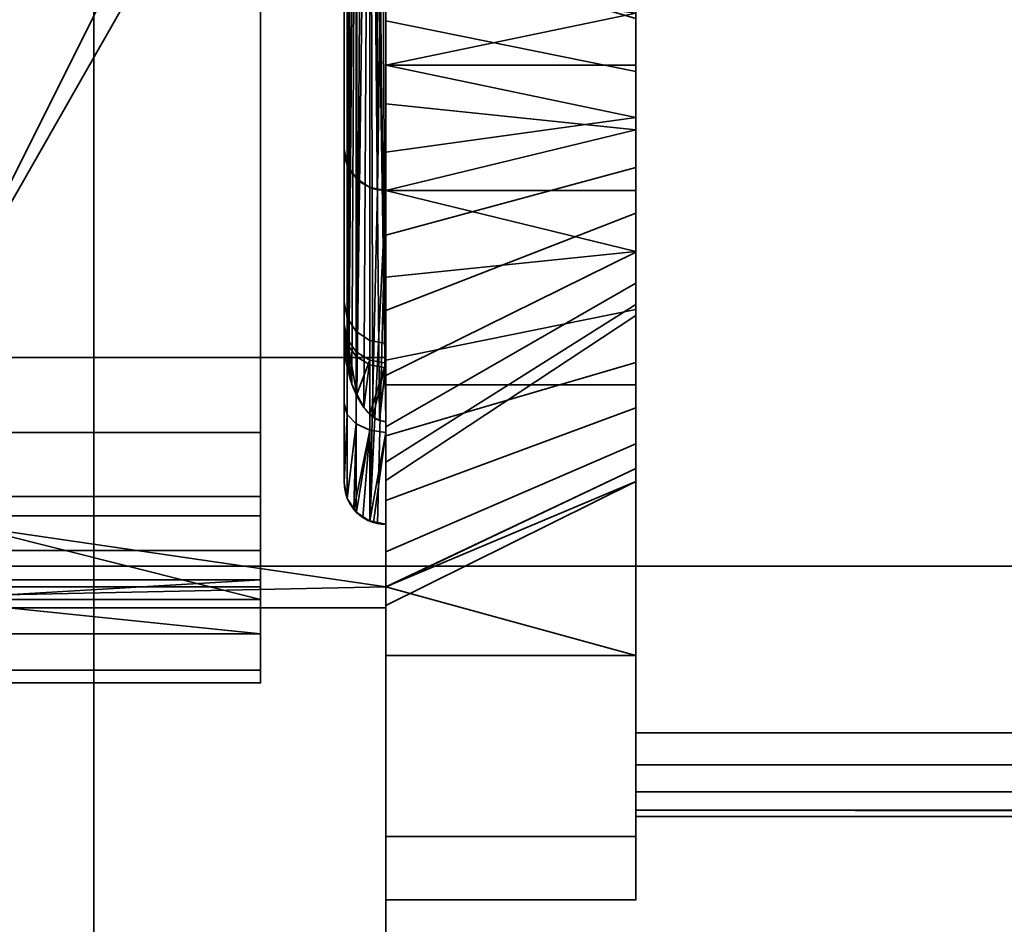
# Model space of a CAD drawing. Header units: millimetres. Extents: x -603 to 3703, y -120 to 193.
# Tile 19 of 152: x -413 to -402, y -39 to -28. Entities that reach past the tile are written whole.
import ezdxf

# ---------------------------------------------------------------- set-up
doc = ezdxf.new("R2010")
doc.units = ezdxf.units.MM
doc.layers.add('151', color=7, linetype='Continuous', true_color=0xffffff)

# ---------------------------------------------------------------- blocks, each defined once
blk = doc.blocks.new('UG_SURFACE_001')
at = {"layer": '151', "color": 252, "linetype": 'Continuous', "lineweight": 35}
for points in [[(602.5, -35, 2213), (602.5, 174.4, 2213), (-602.5, 174.4, 2213), (-602.5, -35, 2213)], [(-452.5, -35, 2063), (-452.5, 174.4, 2063), (452.5, 174.4, 2063), (452.5, -35, 2063)], [(602.5, -35, 2213), (-602.5, -35, 2213), (-452.5, -35, 2063), (452.5, -35, 2063)]]:
    blk.add_3dface(points, dxfattribs=at)
blk = doc.blocks.new('UG_SURFACE_008')
at = {"layer": '151', "color": 43, "linetype": 'Continuous', "lineweight": 35}
for points in [[(-409, -49, 2017), (409, -49, 2017), (409, 0, 2017), (-409, 0, 2017)], [(-409, -49, 2017), (-409, 0, 2017), (-409, -20.732, 30.5), (-409, -33.268, 30.5)], [(-409, -47), (-409, -2), (409, -2), (409, -47)], [(-409, -2), (-409, -47), (-409, -30.5, 12.5), (-409, -23.5, 12.5)], [(-409.074, -20.745, 30.495), (-409.155, -20.788, 30.475), (-409, -33.268, 30.5)], [(-409, -33.268, 30.5), (-409, -20.732, 30.5), (-409.074, -20.745, 30.495)], [(-409.263, -20.898, 30.425), (-409.347, -21.06, 30.347), (-409.347, -32.94, 30.347), (-409.346, -32.941, 30.347)], [(-409.19, -20.824, 30.459), (-409.346, -32.941, 30.347), (-409.263, -33.102, 30.425)], [(-409.346, -32.941, 30.347), (-409.19, -20.824, 30.459), (-409.263, -20.898, 30.425)], [(-409.263, -33.102, 30.425), (-409.19, -33.176, 30.459), (-409.19, -20.824, 30.459)], [(-409.155, -20.788, 30.475), (-409.19, -20.824, 30.459), (-409, -33.268, 30.5)], [(-409.19, -20.824, 30.459), (-409.155, -33.212, 30.475), (-409.074, -33.255, 30.495)], [(-409.19, -20.824, 30.459), (-409.19, -33.176, 30.459), (-409.155, -33.212, 30.475)], [(-409.074, -33.255, 30.495), (-409, -33.268, 30.5), (-409.19, -20.824, 30.459)], [(-409.5, -24, 24), (-409.5, -30, 24), (-409.5, -21.833, 26.521), (-409.5, -20.949, 25.247)], [(-409.347, -21.06, 30.347), (-409.441, -32.638, 30.186), (-409.407, -32.825, 30.29)], [(-409.441, -32.638, 30.186), (-409.347, -21.06, 30.347), (-409.407, -21.175, 30.29)], [(-409.407, -32.825, 30.29), (-409.347, -32.94, 30.347), (-409.347, -21.06, 30.347)], [(-409.407, -21.175, 30.29), (-409.441, -21.362, 30.186), (-409.441, -32.638, 30.186)], [(-409.441, -32.634, 30.184), (-409.441, -21.366, 30.184), (-409.5, -21.693, 30.002)], [(-409.441, -21.362, 30.186), (-409.441, -21.366, 30.184), (-409.441, -32.634, 30.184), (-409.441, -32.638, 30.186)], [(-409.5, -21.693, 30.002), (-409.5, -21.697, 30), (-409.5, -32.303, 30), (-409.5, -32.307, 30.002)], [(-409.5, -32.307, 30.002), (-409.441, -32.634, 30.184), (-409.5, -21.693, 30.002)], [(-409.5, -30, 24), (-409.5, -21.697, 30), (-409.5, -21.897, 29.563)], [(-409.5, -21.697, 30), (-409.5, -31.835, 28.036), (-409.5, -32.103, 29.563)], [(-409.5, -21.697, 30), (-409.5, -30, 24), (-409.5, -32.167, 26.521), (-409.5, -31.835, 28.036)], [(-409.5, -32.103, 29.563), (-409.5, -32.303, 30), (-409.5, -21.697, 30)], [(-409.5, -22.165, 28.036), (-409.5, -21.833, 26.521), (-409.5, -30, 24)], [(-409.5, -21.897, 29.563), (-409.5, -22.165, 28.036), (-409.5, -30, 24)], [(-409.191, -23.538, 12.538), (-409.191, -30.462, 12.538), (-409.354, -30.354, 12.646), (-409.354, -23.646, 12.646)], [(-409.098, -30.49, 12.51), (-409.191, -30.462, 12.538), (-409.191, -23.538, 12.538), (-409.098, -23.51, 12.51)], [(-409, -23.5, 12.5), (-409, -30.5, 12.5), (-409.098, -30.49, 12.51)], [(-409.098, -23.51, 12.51), (-409, -23.5, 12.5), (-409.098, -30.49, 12.51)], [(-409.354, -23.646, 12.646), (-409.354, -30.354, 12.646), (-409.462, -30.191, 12.809), (-409.462, -23.809, 12.809)], [(-409.462, -23.809, 12.809), (-409.462, -30.191, 12.809), (-409.5, -30, 13), (-409.5, -24, 13)], [(-409.5, -24, 24), (-409.5, -24, 13), (-409.5, -30, 13), (-409.5, -30, 24)], [(-409.5, -30, 24), (-409.5, -30, 13), (-409.462, -30.191, 12.809), (-409.462, -30.191, 23.809)], [(-409.5, -30, 24), (-409.5, -34, 24), (-409.5, -34, 24.565), (-409.5, -33.051, 25.247)], [(-409.5, -33.051, 25.247), (-409.5, -32.167, 26.521), (-409.5, -30, 24)], [(-409.5, -34, 24), (-409.5, -30, 24), (-409.462, -30.191, 23.809), (-409.462, -34.191, 23.809)], [(-409.462, -30.191, 23.809), (-409.462, -30.191, 12.809), (-409.354, -30.354, 12.646), (-409.354, -30.354, 23.646)], [(-409.462, -34.191, 23.809), (-409.462, -30.191, 23.809), (-409.354, -30.354, 23.646), (-409.354, -34.354, 23.646)], [(-409.354, -30.354, 23.646), (-409.354, -30.354, 12.646), (-409.191, -30.462, 12.538), (-409.191, -30.462, 23.538)], [(-409.354, -34.354, 23.646), (-409.354, -30.354, 23.646), (-409.191, -30.462, 23.538), (-409.191, -34.462, 23.538)], [(-409, -30.5, 23.5), (-409.098, -30.49, 23.51), (-409.191, -30.462, 12.538)], [(-409.191, -30.462, 12.538), (-409.098, -30.49, 12.51), (-409, -30.5, 23.5)], [(-409.098, -30.49, 23.51), (-409.191, -30.462, 23.538), (-409.191, -30.462, 12.538)], [(-409.191, -34.462, 23.538), (-409.191, -30.462, 23.538), (-409.098, -30.49, 23.51)], [(-409.191, -34.462, 23.538), (-409.098, -30.49, 23.51), (-409, -30.5, 23.5)], [(-409, -30.5, 23.5), (-409.098, -34.49, 23.51), (-409.191, -34.462, 23.538)], [(-409.098, -30.49, 12.51), (-409, -30.5, 12.5), (-409, -30.5, 23.5)], [(-409, -30.5, 23.5), (-409, -34.5, 23.5), (-409.098, -34.49, 23.51)], [(-409, -34.5, 23.5), (-409, -30.5, 23.5), (-409, -30.5, 12.5)], [(-409, -30.5, 12.5), (-409, -47), (-409, -49, 2), (-409, -34.5, 23.5)], [(-409.5, -32.103, 29.563), (-409.5, -31.835, 28.036), (-409.462, -32.026, 28.04), (-409.462, -32.282, 29.494)], [(-409.5, -31.835, 28.036), (-409.5, -32.167, 26.521), (-409.462, -32.342, 26.598), (-409.462, -32.026, 28.04)], [(-409.5, -32.103, 29.563), (-409.441, -32.634, 30.184), (-409.5, -32.307, 30.002)], [(-409.441, -32.634, 30.184), (-409.5, -32.103, 29.563), (-409.462, -32.282, 29.494)], [(-409.5, -32.307, 30.002), (-409.5, -32.303, 30), (-409.5, -32.103, 29.563)], [(-409.462, -32.282, 29.494), (-409.462, -32.026, 28.04), (-409.354, -32.188, 28.044), (-409.354, -32.433, 29.436)], [(-409.462, -32.026, 28.04), (-409.462, -32.342, 26.598), (-409.354, -32.491, 26.663), (-409.354, -32.188, 28.044)], [(-409.5, -32.167, 26.521), (-409.5, -33.051, 25.247), (-409.462, -33.184, 25.384), (-409.462, -32.342, 26.598)], [(-409.354, -32.433, 29.436), (-409.354, -32.188, 28.044), (-409.191, -32.296, 28.046), (-409.191, -32.534, 29.397)], [(-409.354, -32.188, 28.044), (-409.354, -32.491, 26.663), (-409.191, -32.59, 26.706), (-409.191, -32.296, 28.046)], [(-409.462, -32.282, 29.494), (-409.347, -32.94, 30.347), (-409.407, -32.825, 30.29)], [(-409.347, -32.94, 30.347), (-409.462, -32.282, 29.494), (-409.354, -32.433, 29.436)], [(-409.407, -32.825, 30.29), (-409.441, -32.638, 30.186), (-409.462, -32.282, 29.494)], [(-409.462, -32.282, 29.494), (-409.441, -32.638, 30.186), (-409.441, -32.634, 30.184)], [(-409.462, -32.342, 26.598), (-409.462, -33.184, 25.384), (-409.354, -33.297, 25.501), (-409.354, -32.491, 26.663)], [(-409.191, -32.534, 29.397), (-409.191, -32.296, 28.046), (-409, -32.334, 28.047), (-409, -32.57, 29.383)], [(-409.191, -32.296, 28.046), (-409.191, -32.59, 26.706), (-409, -32.625, 26.721), (-409, -32.334, 28.047)], [(-409, -32.57, 29.383), (-409, -32.334, 28.047), (-409, -32.625, 26.721), (-409, -33.398, 25.606)], [(-409.354, -32.433, 29.436), (-409.346, -32.941, 30.347), (-409.347, -32.94, 30.347)], [(-409.346, -32.941, 30.347), (-409.354, -32.433, 29.436), (-409.191, -32.534, 29.397)], [(-409.354, -32.491, 26.663), (-409.354, -33.297, 25.501), (-409.191, -33.372, 25.579), (-409.191, -32.59, 26.706)], [(-409.191, -32.534, 29.397), (-409.263, -33.102, 30.425), (-409.346, -32.941, 30.347)], [(-409.191, -32.534, 29.397), (-409.19, -33.176, 30.459), (-409.263, -33.102, 30.425)], [(-409.191, -32.534, 29.397), (-409.19, -33.176, 30.459), (-409.19, -33.176, 30.459)], [(-409.19, -33.176, 30.459), (-409.191, -32.534, 29.397), (-409, -32.57, 29.383)], [(-409, -32.57, 29.383), (-409.155, -33.212, 30.475), (-409.19, -33.176, 30.459)], [(-409.074, -33.255, 30.495), (-409.155, -33.212, 30.475), (-409, -32.57, 29.383)], [(-409, -32.57, 29.383), (-409, -33.268, 30.5), (-409.074, -33.255, 30.495)], [(-409, -33.398, 25.606), (-409, -33.268, 30.5), (-409, -32.57, 29.383)], [(-409.191, -32.59, 26.706), (-409.191, -33.372, 25.579), (-409, -33.398, 25.606), (-409, -32.625, 26.721)], [(-409.462, -33.184, 25.384), (-409.5, -33.051, 25.247), (-409.5, -34, 24.565)], [(-409.462, -33.184, 25.384), (-409.5, -34.004, 24.567), (-409.464, -34.185, 24.68)], [(-409.5, -34, 24.565), (-409.5, -34.004, 24.567), (-409.462, -33.184, 25.384)], [(-409.464, -34.185, 24.68), (-409.461, -34.191, 24.683), (-409.462, -33.184, 25.384)], [(-409.354, -33.297, 25.501), (-409.462, -33.184, 25.384), (-409.461, -34.191, 24.683)], [(-409.461, -34.191, 24.683), (-409.461, -34.191, 24.683), (-409.462, -33.184, 25.384)], [(-409, -49, 2), (-409, -49, 2017), (-409, -33.268, 30.5), (-409, -34.5, 24.884)], [(-409, -33.398, 25.606), (-409, -34.5, 24.884), (-409, -33.268, 30.5)], [(-409.461, -34.191, 24.683), (-409.382, -34.323, 24.767), (-409.354, -33.297, 25.501)], [(-409.191, -33.372, 25.579), (-409.354, -33.297, 25.501), (-409.382, -34.323, 24.767)], [(-409.382, -34.323, 24.767), (-409.351, -34.35, 24.785), (-409.191, -33.372, 25.579)], [(-409.191, -33.372, 25.579), (-409.351, -34.35, 24.785), (-409.274, -34.418, 24.83)], [(-409.274, -34.418, 24.83), (-409.189, -34.458, 24.856), (-409.191, -33.372, 25.579)], [(-409, -33.398, 25.606), (-409.191, -33.372, 25.579), (-409.189, -34.458, 24.856)], [(-409.189, -34.458, 24.856), (-409.189, -34.458, 24.856), (-409.191, -33.372, 25.579)], [(-409.189, -34.458, 24.856), (-409.145, -34.478, 24.87), (-409, -33.398, 25.606)], [(-409.145, -34.478, 24.87), (-409, -34.5, 24.884), (-409, -33.398, 25.606)], [(-409.5, -34.004, 24.567), (-409.5, -34, 24.565), (-409.5, -34, 24)], [(-409.5, -34, 24), (-409.462, -34.191, 23.809), (-409.5, -34.004, 24.567)], [(-409.464, -34.185, 24.68), (-409.5, -34.004, 24.567), (-409.462, -34.191, 23.809)], [(-409.462, -34.191, 23.809), (-409.461, -34.191, 24.683), (-409.464, -34.185, 24.68)], [(-409.461, -34.191, 24.683), (-409.461, -34.191, 24.683), (-409.462, -34.191, 23.809), (-409.354, -34.354, 23.646)], [(-409.382, -34.323, 24.767), (-409.461, -34.191, 24.683), (-409.354, -34.354, 23.646)], [(-409.354, -34.354, 23.646), (-409.351, -34.35, 24.785), (-409.382, -34.323, 24.767)], [(-409.274, -34.418, 24.83), (-409.351, -34.35, 24.785), (-409.354, -34.354, 23.646)], [(-409.354, -34.354, 23.646), (-409.191, -34.462, 23.538), (-409.274, -34.418, 24.83)], [(-409.191, -34.462, 23.538), (-409.189, -34.458, 24.856), (-409.274, -34.418, 24.83)], [(-409.189, -34.458, 24.856), (-409.189, -34.458, 24.856), (-409.191, -34.462, 23.538), (-409.098, -34.49, 23.51)], [(-409.145, -34.478, 24.87), (-409.189, -34.458, 24.856), (-409, -34.5, 23.5)], [(-409.098, -34.49, 23.51), (-409, -34.5, 23.5), (-409.189, -34.458, 24.856)], [(-409, -34.5, 23.5), (-409, -34.5, 24.884), (-409.145, -34.478, 24.87)], [(-409, -34.5, 24.884), (-409, -34.5, 23.5), (-409, -49, 2)]]:
    blk.add_3dface(points, dxfattribs=at)
blk = doc.blocks.new('UG_SURFACE_009')
at = {"layer": '151', "color": 252, "linetype": 'Continuous', "lineweight": 35}
for points in [[(-409, -35.25, 1092.25), (-409, -19, 1092.25), (-409, -26.75, 1067), (-409, -35, 1067)], [(-409, -19, 1192), (-409, -32.5, 1148.5), (-409, -25.284, 1185.654), (-409, -24.245, 1187.455)], [(-409, -19, 1192), (-409, -23.5, 1145), (-409, -32.5, 1145), (-409, -32.5, 1148.5)], [(-409, -19, 1092.25), (-409, -35.25, 1092.25), (-409, -35.25, 1117.5), (-409, -32.5, 1117.5)], [(-409, -32.5, 1117.5), (-409, -32.5, 1121), (-409, -23.5, 1121), (-409, -19, 1092.25)], [(-420, -32.5, 1121), (-411, -23.5, 1121), (-409, -23.5, 1121), (-409, -32.5, 1121)], [(-411, -23.5, 1145), (-420, -32.5, 1145), (-409, -32.5, 1145), (-409, -23.5, 1145)], [(-420, -32.5, 1145), (-411, -23.5, 1145), (-411, -23.5, 1121), (-420, -32.5, 1121)], [(-356.025, -24, 1167.5), (-406, -24, 1167.5), (-406, -37, 1167.5), (-324, -37, 1167.5)], [(-324, -37, 1002.5), (-406, -37, 1002.5), (-406, -24, 1002.5), (-356.025, -24, 1002.5)], [(-406, -24, 1002.5), (-406, -37, 1002.5), (-406, -29.627, 982.948), (-406, -28.373, 982.948)], [(-406, -37, 1167.5), (-406, -24, 1167.5), (-406, -27.774, 1186.246), (-406, -29, 1185.986)], [(-356.025, -25, 1003.5), (-406, -25, 1003.5), (-406, -37, 1003.5), (-356.025, -37, 1003.5)], [(-356.025, -37, 1166.5), (-406, -37, 1166.5), (-406, -25, 1166.5), (-356.025, -25, 1166.5)], [(-406, -25, 1033.975), (-406, -29.771, 1016.428), (-406, -28.44, 1015.835)], [(-406, -37, 1033.975), (-406, -31.229, 1016.428), (-406, -29.771, 1016.428), (-406, -25, 1033.975)], [(-406, -37, 1126.75), (-406, -37, 1108.1), (-406, -25, 1110.1), (-406, -25, 1128.75)], [(-406, -25, 1091.25), (-406, -25, 1110.1), (-406, -37, 1108.1), (-406, -37, 1099.9)], [(-406, -25, 1033.975), (-406, -25, 1058.875), (-406, -37, 1033.975)], [(-406, -37, 1099.9), (-406, -37, 1093.25), (-406, -25, 1091.25)], [(-406, -25, 1128.75), (-406, -25, 1166.5), (-406, -37, 1166.5), (-406, -37, 1126.75)], [(-406, -25, 1058.875), (-406, -25, 1091.25), (-406, -37, 1093.25), (-406, -37, 1033.975)], [(-406, -37, 1003.5), (-406, -25, 1003.5), (-406, -30.5, 1009.496), (-406, -31.925, 1009.799)], [(-406, -27.896, 1010.655), (-406, -29.075, 1009.799), (-406, -25, 1003.5)], [(-406, -29.075, 1009.799), (-406, -30.5, 1009.496), (-406, -25, 1003.5)], [(-409, -25.173, 967.761), (-406, -25.173, 967.761), (-406, -29, 967), (-409, -29, 967)], [(-409, -29, 1202), (-406, -29, 1202), (-406, -25.173, 1201.239), (-409, -25.173, 1201.239)], [(-409, -25.173, 967.761), (-409, -29, 967), (-409, -29, 975), (-409, -26.966, 975.432)], [(-409, -27.96, 1193.891), (-409, -29, 1194), (-409, -29, 1202), (-409, -25.173, 1201.239)], [(-406, -29.627, 1191.948), (-406, -28.373, 1191.948), (-406, -25.173, 1201.239), (-406, -29, 1202)], [(-406, -27.774, 977.246), (-406, -29, 976.986), (-406, -29, 967), (-406, -25.173, 967.761)], [(-409, -26.966, 1184.432), (-409, -25.284, 1185.654), (-409, -32.5, 1148.5)], [(-409, -35, 1032), (-424, -35, 1032), (-424, -26.75, 1032), (-409, -26.75, 1032)], [(-409, -26.75, 1067), (-424, -26.75, 1067), (-424, -35, 1067), (-409, -35, 1067)], [(-409, -26.75, 1032), (-409, -29.46, 1017.891), (-409, -30.5, 1018)], [(-409, -30.5, 1018), (-409, -31.54, 1017.891), (-409, -35, 1032), (-409, -26.75, 1032)], [(-409, -26.75, 1032), (-409, -27.561, 1017.045), (-409, -29.46, 1017.891)], [(-406, -29.075, 1009.799), (-406, -27.896, 1010.655), (-409, -26.784, 1009.654), (-409, -28.466, 1008.432)], [(-409, -27.96, 984.891), (-409, -29, 985), (-409, -28.466, 1008.432), (-409, -26.784, 1009.654)], [(-406, -29, 1185.986), (-406, -27.774, 1186.246), (-409, -26.966, 1184.432), (-409, -29, 1184)], [(-406, -29, 976.986), (-406, -27.774, 977.246), (-409, -26.966, 975.432), (-409, -29, 975)], [(-409, -29, 1184), (-409, -26.966, 1184.432), (-409, -32.5, 1148.5)], [(-406, -28.44, 1015.835), (-406, -29.771, 1016.428), (-409, -29.46, 1017.891), (-409, -27.561, 1017.045)], [(-409, -29, 1194), (-409, -27.96, 1193.891), (-406, -28.373, 1191.948)], [(-409, -29, 985), (-409, -27.96, 984.891), (-406, -28.373, 982.948)], [(-406, -28.373, 1191.948), (-406, -29.627, 1191.948), (-409, -29, 1194)], [(-406, -28.373, 982.948), (-406, -29.627, 982.948), (-409, -29, 985)], [(-406, -30.5, 1009.496), (-406, -29.075, 1009.799), (-409, -28.466, 1008.432), (-409, -30.5, 1008)], [(-409, -30.5, 1008), (-409, -28.466, 1008.432), (-409, -29, 985), (-409, -30.04, 984.891)], [(-409, -29, 967), (-406, -29, 967), (-406, -32.827, 967.761), (-409, -32.827, 967.761)], [(-409, -32.827, 1201.239), (-406, -32.827, 1201.239), (-406, -29, 1202), (-409, -29, 1202)], [(-406, -29.627, 1191.948), (-409, -30.04, 1193.891), (-409, -29, 1194)], [(-406, -30.226, 1186.246), (-406, -29, 1185.986), (-409, -29, 1184), (-409, -31.034, 1184.432)], [(-406, -29.627, 982.948), (-409, -30.04, 984.891), (-409, -29, 985)], [(-406, -30.226, 977.246), (-406, -29, 976.986), (-409, -29, 975), (-409, -31.034, 975.432)], [(-409, -31.034, 975.432), (-409, -29, 975), (-409, -29, 967), (-409, -32.827, 967.761)], [(-409, -32.827, 1201.239), (-409, -29, 1202), (-409, -29, 1194), (-409, -30.04, 1193.891)], [(-409, -32.5, 1148.5), (-409, -35.25, 1148.5), (-409, -31.034, 1184.432), (-409, -29, 1184)], [(-406, -29, 1185.986), (-406, -37.383, 1167.424), (-406, -37, 1167.5)], [(-406, -29, 1185.986), (-406, -37.924, 1166.883), (-406, -37.707, 1167.207)], [(-406, -37.707, 1167.207), (-406, -37.383, 1167.424), (-406, -29, 1185.986)], [(-406, -37.924, 1166.883), (-406, -29, 1185.986), (-406, -30.226, 1186.246)], [(-406, -32.827, 967.761), (-406, -29, 967), (-406, -29, 976.986), (-406, -30.226, 977.246)], [(-406, -29, 1202), (-406, -32.827, 1201.239), (-406, -29.627, 1191.948)], [(-409, -30.5, 1018), (-409, -29.46, 1017.891), (-406, -29.771, 1016.428)], [(-406, -29.627, 1191.948), (-406, -30.772, 1191.439), (-409, -31.939, 1193.045), (-409, -30.04, 1193.891)], [(-406, -29.627, 982.948), (-406, -30.772, 982.439), (-409, -31.939, 984.045), (-409, -30.04, 984.891)], [(-406, -30.772, 982.439), (-406, -29.627, 982.948), (-406, -37, 1002.5), (-406, -37.383, 1002.576)], [(-406, -30.772, 1191.439), (-406, -29.627, 1191.948), (-406, -32.827, 1201.239), (-406, -36.071, 1199.071)], [(-406, -29.771, 1016.428), (-406, -31.229, 1016.428), (-409, -30.5, 1018)], [(-409, -30.04, 984.891), (-409, -31.939, 984.045), (-409, -32.534, 1008.432), (-409, -30.5, 1008)], [(-409, -30.04, 1193.891), (-409, -31.939, 1193.045), (-409, -35.25, 1199.62), (-409, -32.827, 1201.239)], [(-406, -31.24, 1186.983), (-406, -30.226, 1186.246), (-409, -31.034, 1184.432), (-409, -32.716, 1185.654)], [(-406, -31.24, 977.983), (-406, -30.226, 977.246), (-409, -31.034, 975.432), (-409, -32.716, 976.654)], [(-406, -37.924, 1166.883), (-406, -30.226, 1186.246), (-406, -31.24, 1186.983)], [(-406, -30.226, 977.246), (-406, -31.24, 977.983), (-406, -38.239, 973.173), (-406, -36.071, 969.929)], [(-406, -36.071, 969.929), (-406, -32.827, 967.761), (-406, -30.226, 977.246)], [(-406, -31.229, 1016.428), (-409, -31.54, 1017.891), (-409, -30.5, 1018)], [(-406, -31.925, 1009.799), (-406, -30.5, 1009.496), (-409, -30.5, 1008), (-409, -32.534, 1008.432)], [(-406, -30.772, 1191.439), (-406, -31.61, 1190.507), (-409, -33.33, 1191.5), (-409, -31.939, 1193.045)], [(-406, -30.772, 982.439), (-406, -31.61, 981.507), (-409, -33.33, 982.5), (-409, -31.939, 984.045)], [(-406, -30.772, 982.439), (-406, -37.383, 1002.576), (-406, -37.707, 1002.793)], [(-406, -36.071, 1199.071), (-406, -38.239, 1195.827), (-406, -31.61, 1190.507), (-406, -30.772, 1191.439)], [(-406, -31.61, 981.507), (-406, -30.772, 982.439), (-406, -37.924, 1003.117)], [(-406, -37.707, 1002.793), (-406, -37.924, 1003.117), (-406, -30.772, 982.439)], [(-409, -32.716, 976.654), (-409, -31.034, 975.432), (-409, -32.827, 967.761), (-409, -35.25, 969.38)], [(-409, -35.25, 1148.5), (-409, -32.716, 1185.654), (-409, -31.034, 1184.432)], [(-406, -31.229, 1016.428), (-406, -32.56, 1015.835), (-409, -33.439, 1017.045), (-409, -31.54, 1017.891)], [(-406, -31.867, 1188.069), (-406, -31.24, 1186.983), (-409, -32.716, 1185.654), (-409, -33.755, 1187.455)], [(-406, -31.867, 979.069), (-406, -31.24, 977.983), (-409, -32.716, 976.654), (-409, -33.755, 978.455)], [(-406, -32.56, 1015.835), (-406, -31.229, 1016.428), (-406, -37, 1033.975)], [(-406, -37.924, 1166.883), (-406, -31.24, 1186.983), (-406, -31.867, 1188.069)], [(-406, -39, 977), (-406, -38.239, 973.173), (-406, -31.24, 977.983), (-406, -31.867, 979.069)], [(-409, -31.54, 1017.891), (-409, -33.439, 1017.045), (-409, -35, 1032)], [(-406, -31.61, 1190.507), (-406, -31.998, 1189.315), (-409, -33.973, 1189.523), (-409, -33.33, 1191.5)], [(-406, -31.61, 981.507), (-406, -31.998, 980.315), (-409, -33.973, 980.523), (-409, -33.33, 982.5)], [(-406, -39, 977), (-406, -31.998, 980.315), (-406, -31.61, 981.507), (-406, -37.924, 1003.117)], [(-406, -31.998, 1189.315), (-406, -31.61, 1190.507), (-406, -38.239, 1195.827), (-406, -39, 1192)], [(-406, -31.998, 1189.315), (-406, -31.867, 1188.069), (-409, -33.755, 1187.455), (-409, -33.973, 1189.523)], [(-406, -31.998, 980.315), (-406, -31.867, 979.069), (-409, -33.755, 978.455), (-409, -33.973, 980.523)], [(-406, -37.924, 1166.883), (-406, -31.867, 1188.069), (-406, -39, 1192)], [(-406, -39, 977), (-406, -31.867, 979.069), (-406, -31.998, 980.315)], [(-406, -31.867, 1188.069), (-406, -31.998, 1189.315), (-406, -39, 1192)], [(-406, -33.104, 1010.655), (-406, -31.925, 1009.799), (-409, -32.534, 1008.432), (-409, -34.216, 1009.654)], [(-409, -34.216, 1009.654), (-409, -31.939, 984.045), (-409, -33.33, 982.5)], [(-409, -31.939, 984.045), (-409, -34.216, 1009.654), (-409, -32.534, 1008.432)], [(-409, -31.939, 1193.045), (-409, -33.33, 1191.5), (-409, -35.25, 1199.62)], [(-406, -37, 1003.5), (-406, -31.925, 1009.799), (-406, -33.104, 1010.655)], [(-421, -33.5, 1117.5), (-420, -32.5, 1117.5), (-409, -32.5, 1117.5), (-409, -35.25, 1117.5)], [(-421, -35.5, 1148.5), (-409, -35.25, 1148.5), (-409, -32.5, 1148.5), (-420, -32.5, 1148.5)], [(-420, -32.5, 1117.5), (-420, -32.5, 1121), (-409, -32.5, 1121), (-409, -32.5, 1117.5)], [(-420, -32.5, 1145), (-420, -32.5, 1148.5), (-409, -32.5, 1148.5), (-409, -32.5, 1145)], [(-406, -32.56, 1015.835), (-406, -33.535, 1014.752), (-409, -34.83, 1015.5), (-409, -33.439, 1017.045)], [(-406, -37, 1033.975), (-406, -37, 1013.575), (-406, -33.535, 1014.752), (-406, -32.56, 1015.835)], [(-409, -35.25, 969.38), (-409, -33.755, 978.455), (-409, -32.716, 976.654)], [(-409, -33.755, 1187.455), (-409, -32.716, 1185.654), (-409, -35.25, 1148.5)], [(-409, -35.25, 969.38), (-409, -32.827, 967.761), (-406, -32.827, 967.761), (-406, -36.071, 969.929)], [(-406, -36.071, 1199.071), (-406, -32.827, 1201.239), (-409, -32.827, 1201.239), (-409, -35.25, 1199.62)], [(-406, -33.833, 1011.917), (-406, -33.104, 1010.655), (-409, -34.216, 1009.654), (-409, -35.25, 1011.446)], [(-406, -33.104, 1010.655), (-406, -33.833, 1011.917), (-406, -37, 1013.575), (-406, -37, 1003.5)], [(-409, -33.33, 982.5), (-409, -33.973, 980.523), (-409, -34.216, 1009.654)], [(-409, -33.33, 1191.5), (-409, -33.973, 1189.523), (-409, -35.25, 1199.62)], [(-409, -35.25, 1117.5), (-421, -35.5, 1117.5), (-421, -33.5, 1117.5)], [(-409, -33.439, 1017.045), (-409, -34.83, 1015.5), (-409, -35, 1032)], [(-409, -35.25, 1014.208), (-409, -34.83, 1015.5), (-406, -33.535, 1014.752), (-406, -33.985, 1013.366)], [(-406, -37, 1013.575), (-406, -33.985, 1013.366), (-406, -33.535, 1014.752)], [(-409, -33.973, 980.523), (-409, -33.755, 978.455), (-409, -35.25, 969.38)], [(-409, -35.25, 1148.5), (-409, -35.25, 1199.62), (-409, -33.973, 1189.523), (-409, -33.755, 1187.455)], [(-406, -33.985, 1013.366), (-406, -33.833, 1011.917), (-409, -35.255, 1011.455), (-409, -35.473, 1013.523)], [(-409, -35.25, 1011.446), (-409, -35.255, 1011.455), (-406, -33.833, 1011.917)], [(-406, -33.833, 1011.917), (-406, -33.985, 1013.366), (-406, -37, 1013.575)], [(-409, -35.25, 969.38), (-409, -34.216, 1009.654), (-409, -33.973, 980.523)], [(-406, -33.985, 1013.366), (-409, -35.473, 1013.523), (-409, -35.25, 1014.208)], [(-409, -35.25, 969.38), (-409, -35.25, 1011.446), (-409, -34.216, 1009.654)], [(-409, -34.83, 1015.5), (-409, -35.25, 1014.208), (-409, -35, 1032)], [(-409, -35, 1067), (-424, -35, 1067), (-424, -35, 1032), (-409, -35, 1032)], [(-409, -35.25, 1014.208), (-409, -35.25, 1092.25), (-409, -35, 1067), (-409, -35, 1032)], [(-409, -35.25, 1117.5), (-409, -35.5, 1117.5), (-421, -35.5, 1117.5)], [(-421, -35.5, 1148.5), (-409, -35.5, 1148.5), (-409, -35.25, 1148.5)], [(-406, -36.071, 969.929), (-409, -36.071, 969.929), (-409, -35.25, 969.38)], [(-409, -35.25, 1199.62), (-409, -36.071, 1199.071), (-406, -36.071, 1199.071)], [(-409, -35.25, 969.38), (-409, -36.071, 969.929), (-409, -38.239, 973.173), (-409, -39, 977)], [(-409, -39, 1092.25), (-409, -35.25, 1092.25), (-409, -35.25, 1014.208), (-409, -35.473, 1013.523)], [(-409, -35.25, 1199.62), (-409, -35.25, 1148.5), (-409, -35.5, 1148.5), (-409, -39, 1192)], [(-409, -39, 1192), (-409, -38.239, 1195.827), (-409, -36.071, 1199.071), (-409, -35.25, 1199.62)], [(-409, -35.5, 1117.5), (-409, -35.25, 1117.5), (-409, -35.25, 1092.25), (-409, -39, 1092.25)], [(-409, -39, 977), (-409, -35.255, 1011.455), (-409, -35.25, 1011.446), (-409, -35.25, 969.38)], [(-409, -35.473, 1013.523), (-409, -35.255, 1011.455), (-409, -39, 977)], [(-409, -35.5, 1148.5), (-421, -35.5, 1148.5), (-421, -35.5, 1117.5), (-409, -35.5, 1117.5)], [(-409, -39, 977), (-409, -39, 1092.25), (-409, -35.473, 1013.523)], [(-409, -39, 1092.25), (-409, -39, 1192), (-409, -35.5, 1148.5), (-409, -35.5, 1117.5)], [(-409, -36.071, 969.929), (-406, -36.071, 969.929), (-406, -38.239, 973.173), (-409, -38.239, 973.173)], [(-409, -38.239, 1195.827), (-406, -38.239, 1195.827), (-406, -36.071, 1199.071), (-409, -36.071, 1199.071)], [(-324, -37, 1167.5), (-406, -37, 1167.5), (-406, -37.383, 1167.424), (-324.032, -37.383, 1167.424)], [(-324.032, -37.383, 1002.576), (-406, -37.383, 1002.576), (-406, -37, 1002.5), (-324, -37, 1002.5)], [(-406, -37, 1013.575), (-406, -37, 1033.975), (-366.68, -37, 1023.887), (-366.519, -37, 1022.357)], [(-406, -37, 1033.975), (-365.175, -37, 1026.493), (-366.204, -37, 1025.35)], [(-366.204, -37, 1025.35), (-366.68, -37, 1023.887), (-406, -37, 1033.975)], [(-406, -37, 1013.575), (-365.75, -37, 1021.024), (-364.505, -37, 1020.12)], [(-363.769, -37, 1027.119), (-365.175, -37, 1026.493), (-406, -37, 1033.975), (-356.025, -37, 1033.975)], [(-366.519, -37, 1022.357), (-365.75, -37, 1021.024), (-406, -37, 1013.575)], [(-364.505, -37, 1020.12), (-363, -37, 1019.8), (-356.025, -37, 1013.575), (-406, -37, 1013.575)], [(-406, -37, 1099.9), (-406, -37, 1108.1), (-366.68, -37, 1104.387), (-366.519, -37, 1102.857)], [(-406, -37, 1108.1), (-365.175, -37, 1106.993), (-366.204, -37, 1105.85)], [(-406, -37, 1108.1), (-356.025, -37, 1108.1), (-363, -37, 1107.7)], [(-406, -37, 1099.9), (-364.505, -37, 1100.62), (-363, -37, 1100.3)], [(-366.204, -37, 1105.85), (-366.68, -37, 1104.387), (-406, -37, 1108.1)], [(-363, -37, 1107.7), (-363.769, -37, 1107.619), (-406, -37, 1108.1)], [(-406, -37, 1099.9), (-365.75, -37, 1101.524), (-364.505, -37, 1100.62)], [(-363.769, -37, 1107.619), (-365.175, -37, 1106.993), (-406, -37, 1108.1)], [(-366.519, -37, 1102.857), (-365.75, -37, 1101.524), (-406, -37, 1099.9)], [(-363, -37, 1100.3), (-356.025, -37, 1099.9), (-406, -37, 1099.9)], [(-356.025, -37, 1166.5), (-356.025, -37, 1126.75), (-406, -37, 1126.75), (-406, -37, 1166.5)], [(-356.025, -37, 1126.75), (-356.025, -37, 1108.1), (-406, -37, 1108.1), (-406, -37, 1126.75)], [(-356.025, -37, 1099.9), (-356.025, -37, 1093.25), (-406, -37, 1093.25), (-406, -37, 1099.9)], [(-356.025, -37, 1093.25), (-356.025, -37, 1033.975), (-406, -37, 1033.975), (-406, -37, 1093.25)], [(-356.025, -37, 1013.575), (-356.025, -37, 1003.5), (-406, -37, 1003.5), (-406, -37, 1013.575)], [(-324.032, -37.383, 1167.424), (-406, -37.383, 1167.424), (-406, -37.707, 1167.207), (-324.121, -37.707, 1167.207)], [(-324.121, -37.707, 1002.793), (-406, -37.707, 1002.793), (-406, -37.383, 1002.576), (-324.032, -37.383, 1002.576)], [(-324.121, -37.707, 1167.207), (-406, -37.707, 1167.207), (-406, -37.924, 1166.883), (-324.256, -37.924, 1166.883)], [(-324.256, -37.924, 1003.117), (-406, -37.924, 1003.117), (-406, -37.707, 1002.793), (-324.121, -37.707, 1002.793)], [(-324.256, -37.924, 1166.883), (-406, -37.924, 1166.883), (-406, -38, 1166.5), (-356.025, -38, 1166.5)], [(-406, -37.924, 1003.117), (-352.625, -38, 1003.5), (-356.025, -38, 1003.5)], [(-406, -37.924, 1003.117), (-324.256, -37.924, 1003.117), (-350.75, -38, 1003.5), (-352.625, -38, 1003.5)], [(-356.025, -38, 1003.5), (-406, -38, 1003.5), (-406, -37.924, 1003.117)], [(-406, -39, 1192), (-406, -38, 1166.5), (-406, -37.924, 1166.883)], [(-406, -37.924, 1003.117), (-406, -38, 1003.5), (-406, -39, 977)], [(-356.025, -38, 1033.975), (-406, -38, 1033.975), (-365.175, -38, 1026.493), (-363.769, -38, 1027.119)], [(-406, -38, 1033.975), (-366.68, -38, 1023.887), (-366.204, -38, 1025.35)], [(-406, -38, 1013.575), (-365.75, -38, 1021.024), (-366.519, -38, 1022.357)], [(-366.519, -38, 1022.357), (-366.68, -38, 1023.887), (-406, -38, 1033.975), (-406, -38, 1013.575)], [(-366.204, -38, 1025.35), (-365.175, -38, 1026.493), (-406, -38, 1033.975)], [(-406, -38, 1013.575), (-356.025, -38, 1013.575), (-363, -38, 1019.8), (-364.505, -38, 1020.12)], [(-364.505, -38, 1020.12), (-365.75, -38, 1021.024), (-406, -38, 1013.575)], [(-356.025, -38, 1110.1), (-406, -38, 1110.1), (-363.769, -38, 1107.619), (-363, -38, 1107.7)], [(-406, -38, 1110.1), (-365.175, -38, 1106.993), (-363.769, -38, 1107.619)], [(-406, -38, 1110.1), (-366.68, -38, 1104.387), (-366.204, -38, 1105.85)], [(-406, -38, 1097.9), (-365.75, -38, 1101.524), (-366.519, -38, 1102.857)], [(-366.519, -38, 1102.857), (-366.68, -38, 1104.387), (-406, -38, 1110.1), (-406, -38, 1097.9)], [(-366.204, -38, 1105.85), (-365.175, -38, 1106.993), (-406, -38, 1110.1)], [(-406, -38, 1097.9), (-356.025, -38, 1097.9), (-363, -38, 1100.3), (-364.505, -38, 1100.62)], [(-364.505, -38, 1100.62), (-365.75, -38, 1101.524), (-406, -38, 1097.9)], [(-406, -38, 1166.5), (-406, -38, 1128.75), (-356.025, -38, 1128.75), (-356.025, -38, 1166.5)], [(-406, -38, 1128.75), (-406, -38, 1110.1), (-356.025, -38, 1110.1), (-356.025, -38, 1128.75)], [(-406, -38, 1097.9), (-406, -38, 1091.25), (-356.025, -38, 1091.25), (-356.025, -38, 1097.9)], [(-406, -38, 1091.25), (-406, -38, 1033.975), (-356.025, -38, 1033.975), (-356.025, -38, 1091.25)], [(-406, -38, 1013.575), (-406, -38, 1003.5), (-356.025, -38, 1003.5), (-356.025, -38, 1013.575)], [(-406, -39, 1192), (-406, -39, 977), (-406, -38, 1033.975), (-406, -38, 1091.25)], [(-406, -39, 1192), (-406, -38, 1097.9), (-406, -38, 1110.1)], [(-406, -39, 977), (-406, -38, 1013.575), (-406, -38, 1033.975)], [(-406, -38, 1110.1), (-406, -38, 1128.75), (-406, -39, 1192)], [(-406, -39, 977), (-406, -38, 1003.5), (-406, -38, 1013.575)], [(-406, -38, 1091.25), (-406, -38, 1097.9), (-406, -39, 1192)], [(-406, -38, 1128.75), (-406, -38, 1166.5), (-406, -39, 1192)], [(-409, -38.239, 973.173), (-406, -38.239, 973.173), (-406, -39, 977), (-409, -39, 977)], [(-409, -39, 1192), (-406, -39, 1192), (-406, -38.239, 1195.827), (-409, -38.239, 1195.827)], [(-406, -39, 1192), (-409, -39, 1192), (-409, -39, 1092.25)], [(-409, -39, 1092.25), (-409, -39, 977), (-406, -39, 977), (-406, -39, 1192)]]:
    blk.add_3dface(points, dxfattribs=at)
blk = doc.blocks.new('UG_SURFACE_010')
at = {"layer": '151', "color": 252, "linetype": 'Continuous', "lineweight": 35}
for points in [[(-414, 14.42, 2022.5), (-414, -46.92, 2022.5), (-412.5, -46.92, 2021), (-412.5, 14.42, 2021)], [(-412.5, 14.42, -7), (-412.5, -46.92, -7), (-414, -46.92, -7), (-414, 14.42, -7)], [(-412.5, -46.92, 2021), (-412.5, -46.92, -7), (-412.5, 14.42, -7), (-412.5, 14.42, 2021)]]:
    blk.add_3dface(points, dxfattribs=at)
blk = doc.blocks.new('UG_SURFACE_011')
at = {"layer": '151', "color": 252, "linetype": 'Continuous', "lineweight": 35}
for points in [[(-414, 14.42, 2022.5), (-414, -46.92, 2022.5), (-412.5, -46.92, 2021), (-412.5, 14.42, 2021)], [(-412.5, 14.42, -7), (-412.5, -46.92, -7), (-414, -46.92, -7), (-414, 14.42, -7)], [(-412.5, -46.92, 2021), (-412.5, -46.92, -7), (-412.5, 14.42, -7), (-412.5, 14.42, 2021)]]:
    blk.add_3dface(points, dxfattribs=at)
blk = doc.blocks.new('UG_SURFACE_012')
at = {"layer": '151', "color": 252, "linetype": 'Continuous', "lineweight": 35}
for points in [[(-414, -46.92, 2022.5), (414, -46.92, 2022.5), (414, 14.42, 2022.5), (-414, 14.42, 2022.5)], [(-414, -46.92, 2022.5), (-414, 14.42, 2022.5), (-412.5, 14.42, 2021), (-412.5, -46.92, 2021)], [(-412.5, -46.92, 2021), (-412.5, 14.42, 2021), (412.5, 14.42, 2021), (412.5, -46.92, 2021)], [(-467.5, -35, 2076), (467.5, -35, 2076), (466, -35, 2074.5), (-466, -35, 2074.5)], [(-467.5, -35, 2076), (-467.5, -46.92, 2076), (467.5, -46.92, 2076), (467.5, -35, 2076)], [(-466, -35, 2074.5), (466, -35, 2074.5), (466, -46.92, 2074.5), (-466, -46.92, 2074.5)]]:
    blk.add_3dface(points, dxfattribs=at)
blk = doc.blocks.new('UG_SURFACE_019')
at = {"layer": '151', "color": 6, "linetype": 'Continuous', "lineweight": 35}
for points in [[(-410.5, -35.4, 1073), (-410.5, -22.4, 1073), (-410.5, -24.4, 1075), (-410.5, -33.4, 1075)], [(-410.5, -33.4, 1025), (-410.5, -24.4, 1025), (-410.5, -22.4, 1027), (-410.5, -35.4, 1027)], [(-410.5, -22.4, 1027), (-410.5, -35.4, 1040.566), (-410.5, -35.4, 1027)], [(-410.5, -35.4, 1073), (-410.5, -35.4, 1059.434), (-410.5, -22.4, 1073)], [(-410.5, -35.4, 1059.434), (-410.5, -35.4, 1040.566), (-410.5, -22.4, 1027), (-410.5, -22.4, 1073)], [(-410.5, -23.4, 1107), (-410.5, -36.4, 1107), (-410.5, -34.4, 1105), (-410.5, -25.4, 1105)], [(-410.5, -36.4, 1153), (-410.5, -23.4, 1153), (-410.5, -25.4, 1155), (-410.5, -34.4, 1155)], [(-410.5, -23.4, 1107), (-410.5, -36.4, 1120.566), (-410.5, -36.4, 1107)], [(-410.5, -23.4, 1107), (-410.5, -23.4, 1153), (-410.5, -36.4, 1139.434), (-410.5, -36.4, 1120.566)], [(-410.5, -36.4, 1153), (-410.5, -36.4, 1139.434), (-410.5, -23.4, 1153)], [(-410.5, -33.4, 1025), (-415.5, -33.4, 1025), (-415.5, -24.4, 1025), (-410.5, -24.4, 1025)], [(-410.5, -24.4, 1075), (-415.5, -24.4, 1075), (-415.5, -32.4, 1075), (-414.5, -32.4, 1075)], [(-414.5, -32.4, 1075), (-414.5, -33.4, 1075), (-410.5, -33.4, 1075), (-410.5, -24.4, 1075)], [(-414.5, -32.4, 1105), (-415.5, -32.4, 1105), (-415.5, -25.4, 1105), (-410.5, -25.4, 1105)], [(-415.5, -34.4, 1155), (-410.5, -34.4, 1155), (-410.5, -25.4, 1155), (-415.5, -25.4, 1155)], [(-410.5, -25.4, 1105), (-410.5, -34.4, 1105), (-414.5, -34.4, 1105), (-414.5, -32.4, 1105)], [(-415.5, -33.4, 1025), (-410.5, -33.4, 1025), (-410.5, -34.165, 1025.152), (-415.5, -34.165, 1025.152)], [(-414.5, -34.165, 1074.848), (-410.5, -34.165, 1074.848), (-410.5, -33.4, 1075), (-414.5, -33.4, 1075)], [(-410.5, -35.4, 1073), (-410.5, -33.4, 1075), (-410.5, -34.165, 1074.848)], [(-410.5, -34.165, 1025.152), (-410.5, -33.4, 1025), (-410.5, -35.4, 1027)], [(-415.5, -34.165, 1025.152), (-410.5, -34.165, 1025.152), (-410.5, -34.814, 1025.586), (-415.5, -34.814, 1025.586)], [(-414.5, -34.814, 1074.414), (-410.5, -34.814, 1074.414), (-410.5, -34.165, 1074.848), (-414.5, -34.165, 1074.848)], [(-410.5, -35.4, 1027), (-410.5, -35.248, 1026.235), (-410.5, -34.814, 1025.586), (-410.5, -34.165, 1025.152)], [(-410.5, -34.165, 1074.848), (-410.5, -34.814, 1074.414), (-410.5, -35.248, 1073.765), (-410.5, -35.4, 1073)], [(-414.5, -34.4, 1050), (-415.5, -34.4, 1050), (-415.5, -35.4, 1040.566), (-410.5, -35.4, 1040.566)], [(-415.5, -35.165, 1154.848), (-410.5, -35.165, 1154.848), (-410.5, -34.4, 1155), (-415.5, -34.4, 1155)], [(-410.5, -35.4, 1059.434), (-414.5, -35.4, 1059.434), (-414.5, -34.4, 1050)], [(-414.5, -34.4, 1050), (-410.5, -35.4, 1040.566), (-410.5, -35.4, 1059.434)], [(-414.5, -34.4, 1105), (-410.5, -34.4, 1105), (-410.5, -35.165, 1105.152), (-414.5, -35.165, 1105.152)], [(-410.5, -36.4, 1153), (-410.5, -34.4, 1155), (-410.5, -35.165, 1154.848)], [(-410.5, -35.165, 1105.152), (-410.5, -34.4, 1105), (-410.5, -36.4, 1107)], [(-415.5, -34.814, 1025.586), (-410.5, -34.814, 1025.586), (-410.5, -35.248, 1026.235), (-415.5, -35.248, 1026.235)], [(-414.5, -35.248, 1073.765), (-410.5, -35.248, 1073.765), (-410.5, -34.814, 1074.414), (-414.5, -34.814, 1074.414)], [(-415.5, -35.814, 1154.414), (-410.5, -35.814, 1154.414), (-410.5, -35.165, 1154.848), (-415.5, -35.165, 1154.848)], [(-410.5, -35.165, 1105.152), (-410.5, -35.814, 1105.586), (-414.5, -35.4, 1105.268)], [(-414.5, -35.4, 1105.268), (-414.5, -35.165, 1105.152), (-410.5, -35.165, 1105.152)], [(-410.5, -36.4, 1107), (-410.5, -36.248, 1106.235), (-410.5, -35.814, 1105.586), (-410.5, -35.165, 1105.152)], [(-410.5, -35.165, 1154.848), (-410.5, -35.814, 1154.414), (-410.5, -36.248, 1153.765), (-410.5, -36.4, 1153)], [(-415.5, -35.248, 1026.235), (-410.5, -35.248, 1026.235), (-410.5, -35.4, 1027), (-415.5, -35.4, 1027)], [(-414.5, -35.4, 1073), (-410.5, -35.4, 1073), (-410.5, -35.248, 1073.765), (-414.5, -35.248, 1073.765)], [(-415.5, -35.4, 1027), (-410.5, -35.4, 1027), (-410.5, -35.4, 1040.566), (-415.5, -35.4, 1040.566)], [(-410.5, -35.814, 1105.586), (-415.5, -35.814, 1105.586), (-415.5, -35.4, 1105.268), (-414.5, -35.4, 1105.268)], [(-414.5, -35.4, 1059.434), (-410.5, -35.4, 1059.434), (-410.5, -35.4, 1073), (-414.5, -35.4, 1073)], [(-415.5, -35.814, 1105.586), (-410.5, -35.814, 1105.586), (-410.5, -36.248, 1106.235), (-415.5, -36.248, 1106.235)], [(-415.5, -36.248, 1153.765), (-410.5, -36.248, 1153.765), (-410.5, -35.814, 1154.414), (-415.5, -35.814, 1154.414)], [(-415.5, -36.248, 1106.235), (-410.5, -36.248, 1106.235), (-410.5, -36.4, 1107), (-415.5, -36.4, 1107)], [(-415.5, -36.4, 1153), (-410.5, -36.4, 1153), (-410.5, -36.248, 1153.765), (-415.5, -36.248, 1153.765)], [(-415.5, -36.4, 1107), (-410.5, -36.4, 1107), (-410.5, -36.4, 1120.566), (-415.5, -36.4, 1120.566)], [(-415.5, -36.4, 1120.566), (-410.5, -36.4, 1120.566), (-410.5, -36.4, 1139.434), (-415.5, -36.4, 1139.434)], [(-410.5, -36.4, 1153), (-415.5, -36.4, 1153), (-415.5, -36.4, 1139.434), (-410.5, -36.4, 1139.434)]]:
    blk.add_3dface(points, dxfattribs=at)

msp = doc.modelspace()

# ---------------------------------------------------------------- linework, layer by layer
at = {"layer": '151', "color": 252, "linetype": 'Continuous', "lineweight": -3, "true_color": 0x939598}
for p, q in [((-412.5, 14.42, -7), (-412.5, -46.92, -7)), ((-412.5, -46.92, 2021), (-412.5, 14.42, 2021)), ((-412.5, -46.92, 2021), (-412.5, 14.42, 2021)), ((-412.5, 14.42, -7), (-412.5, -46.92, -7)), ((-412.5, -46.92, 2021), (-412.5, 14.42, 2021)), ((-409, 0, 2017), (-409, -49, 2017)), ((-409, -2), (-409, -47)), ((-409, -20.732, 30.5), (-409, -33.268, 30.5)), ((-409.5, -32.303, 30), (-409.5, -21.697, 30)), ((-409, -23.5, 1121), (-409, -32.5, 1121)), ((-409, -32.5, 1145), (-409, -23.5, 1145)), ((-409, -30.5, 12.5), (-409, -23.5, 12.5)), ((-409.5, -24, 13), (-409.5, -30, 13)), ((-406, -37, 1002.5), (-406, -24, 1002.5)), ((-406, -24, 1167.5), (-406, -37, 1167.5)), ((-410.5, -33.4, 1075), (-410.5, -24.4, 1075)), ((-410.5, -24.4, 1025), (-410.5, -33.4, 1025)), ((-406, -25, 1166.5), (-406, -37, 1166.5)), ((-406, -37, 1003.5), (-406, -25, 1003.5)), ((-410.5, -34.4, 1155), (-410.5, -25.4, 1155)), ((-410.5, -25.4, 1105), (-410.5, -34.4, 1105)), ((-409, -26.75, 1032), (-409, -35, 1032)), ((-409, -35, 1067), (-409, -26.75, 1067)), ((-409.5, -30, 13), (-409.5, -30, 24)), ((-409.5, -30, 24), (-409.5, -34, 24)), ((-409, -30.5, 23.5), (-409, -30.5, 12.5)), ((-409, -34.5, 23.5), (-409, -30.5, 23.5)), ((-420, -32.5, 1145), (-409, -32.5, 1145)), ((-420, -32.5, 1121), (-409, -32.5, 1121)), ((-420, -32.5, 1148.5), (-409, -32.5, 1148.5)), ((-420, -32.5, 1117.5), (-409, -32.5, 1117.5)), ((-409, -32.5, 1148.5), (-409, -32.5, 1145)), ((-409, -32.5, 1121), (-409, -32.5, 1117.5)), ((-409, -35.5, 1148.5), (-409, -32.5, 1148.5)), ((-409, -32.5, 1117.5), (-409, -35.5, 1117.5)), ((-410.5, -33.4, 1025), (-415.5, -33.4, 1025)), ((-414.5, -33.4, 1075), (-410.5, -33.4, 1075)), ((-409.5, -34, 24), (-409.5, -34, 24.565)), ((-415.5, -34.4, 1155), (-410.5, -34.4, 1155)), ((-410.5, -34.4, 1105), (-414.5, -34.4, 1105)), ((-409, -34.5, 24.884), (-409, -34.5, 23.5)), ((-602.5, -35, 2213), (602.5, -35, 2213)), ((467.5, -35, 2076), (-467.5, -35, 2076)), ((466, -35, 2074.5), (-466, -35, 2074.5)), ((452.5, -35, 2063), (-452.5, -35, 2063)), ((-424, -35, 1067), (-409, -35, 1067)), ((-424, -35, 1032), (-409, -35, 1032)), ((-409, -35, 1032), (-409, -35, 1067)), ((-410.5, -35.4, 1040.566), (-415.5, -35.4, 1040.566)), ((-415.5, -35.4, 1027), (-410.5, -35.4, 1027)), ((-410.5, -35.4, 1059.434), (-414.5, -35.4, 1059.434)), ((-410.5, -35.4, 1073), (-414.5, -35.4, 1073)), ((-410.5, -35.4, 1040.566), (-410.5, -35.4, 1027)), ((-410.5, -35.4, 1059.434), (-410.5, -35.4, 1073)), ((-421, -35.5, 1117.5), (-409, -35.5, 1117.5)), ((-421, -35.5, 1148.5), (-409, -35.5, 1148.5)), ((-409, -35.5, 1117.5), (-409, -35.5, 1148.5)), ((-415.5, -36.4, 1107), (-410.5, -36.4, 1107)), ((-410.5, -36.4, 1120.566), (-415.5, -36.4, 1120.566)), ((-410.5, -36.4, 1153), (-415.5, -36.4, 1153)), ((-410.5, -36.4, 1139.434), (-415.5, -36.4, 1139.434)), ((-410.5, -36.4, 1120.566), (-410.5, -36.4, 1107)), ((-410.5, -36.4, 1139.434), (-410.5, -36.4, 1153)), ((-406, -37, 1166.5), (-324.414, -37, 1166.5)), ((-406, -37, 1003.5), (-324.414, -37, 1003.5)), ((-406, -37, 1166.5), (-406, -37, 1003.5)), ((-324, -37, 1002.5), (-406, -37, 1002.5)), ((-406, -37, 1167.5), (-324, -37, 1167.5)), ((-406, -38, 1003.5), (-324.414, -38, 1003.5)), ((-406, -38, 1166.5), (-406, -38, 1003.5)), ((-324.414, -38, 1166.5), (-406, -38, 1166.5)), ((-409, -39, 1192), (-409, -39, 977)), ((-409, -39, 977), (-406, -39, 977)), ((-409, -39, 1192), (-406, -39, 1192)), ((-406, -39, 1192), (-406, -39, 977))]:
    msp.add_line(p, q, dxfattribs=at)
at = {"layer": '151', "color": 252, "linetype": 'Continuous', "lineweight": -3, "true_color": 0x939598, "extrusion": (1, 0, 0)}
for centre in [(-29, 1189, -409), (-29, 980, -409), (-30.5, 1013, -409)]:
    msp.add_circle(centre, 5, dxfattribs=at)
at = {"layer": '151', "color": 252, "linetype": 'Continuous', "lineweight": -3, "true_color": 0x939598, "extrusion": (-1, 0, 0)}
for centre, radius in [((29, 980, 406), 3.014), ((29, 1189, 406), 3.014), ((30.5, 1013, 406), 3.504)]:
    msp.add_circle(centre, radius, dxfattribs=at)
at = {"layer": '151', "color": 252, "linetype": 'Continuous', "lineweight": -3, "true_color": 0x939598, "extrusion": (1, 0, 0)}
for centre, radius, start, end in [((-29, 1192, -409), 10, 0, 180), ((-29, 977, -409), 10, 180, 0), ((-29, 1192, -406), 10, 0, 180), ((-29, 977, -406), 10, 180, 0), ((-35.834, 28.12, -409.5), 4, 297.2856, 28.0361), ((-33.4, 1027, -410.5), 2, 180, 270), ((-33.4, 1073, -410.5), 2, 90, 180), ((-34.4, 1107, -410.5), 2, 180, 270), ((-34.4, 1153, -410.5), 2, 90, 180)]:
    msp.add_arc(centre, radius, start, end, dxfattribs=at)
at = {"layer": '151', "color": 252, "linetype": 'Continuous', "lineweight": -3, "true_color": 0x939598, "extrusion": (-1, 0, 0)}
for centre, radius, start, end in [((35.834, 28.12, 409), 3.5, 137.1538, 247.6007), ((79.4, 1050, 410.5), 45, 167.8985, 192.1015), ((80.4, 1130, 410.5), 45, 167.8985, 192.1015), ((37, 1166.5, 406), 1, 0, 90), ((37, 1003.5, 406), 1, 270, 0)]:
    msp.add_arc(centre, radius, start, end, dxfattribs=at)
at = {"layer": '151', "color": 252, "linetype": 'Continuous', "lineweight": -3, "true_color": 0x939598, "extrusion": (0, -0.707107, 0.707107)}
for centre in [(-409, -30, 24), (-409, -34, 24)]:
    msp.add_ellipse(centre, major_axis=(0, 0.5, 0.5), ratio=0.707107, start_param=1.570796, end_param=3.141593, dxfattribs=at)
at = {"layer": '151', "color": 252, "linetype": 'Continuous', "lineweight": -3, "true_color": 0x939598, "extrusion": (0, 0.707107, -0.707107)}
msp.add_ellipse((-409, -30, 13), major_axis=(0, 0.5, 0.5), ratio=0.707107, start_param=3.141593, end_param=4.712389, dxfattribs=at)
at = {"layer": '151', "color": 252, "linetype": 'Continuous', "lineweight": -3, "true_color": 0x939598}
for points, knots in [([(-409.5, -32.303, 30), (-409.5, -32.304, 30.001), (-409.5, -32.306, 30.002), (-409.499, -32.478, 30.105), (-409.469, -32.655, 30.203), (-409.372, -32.921, 30.339), (-409.327, -33.017, 30.386), (-409.232, -33.142, 30.444), (-409.197, -33.181, 30.462), (-409.131, -33.23, 30.483), (-409.103, -33.245, 30.49), (-409.05, -33.263, 30.498), (-409.025, -33.268, 30.5), (-409, -33.268, 30.5)], [0, 0, 0, 0, 0.0037, 0.0037, 0.475418, 0.475418, 0.742572, 0.742572, 0.868357, 0.868357, 0.941855, 0.941855, 1, 1, 1, 1]), ([(-409.5, -34, 24.565), (-409.5, -34.001, 24.566), (-409.5, -34.003, 24.567), (-409.499, -34.066, 24.605), (-409.487, -34.127, 24.643), (-409.445, -34.234, 24.71), (-409.417, -34.281, 24.74), (-409.352, -34.359, 24.791), (-409.315, -34.391, 24.812), (-409.235, -34.444, 24.846), (-409.192, -34.464, 24.86), (-409.099, -34.492, 24.879), (-409.049, -34.5, 24.884), (-409, -34.5, 24.884)], [0, 0, 0, 0, 0.005549, 0.005549, 0.258422, 0.258422, 0.471759, 0.471759, 0.655164, 0.655164, 0.827167, 0.827167, 1, 1, 1, 1])]:
    msp.add_open_spline(points, degree=3, knots=knots, dxfattribs=at)

# ---------------------------------------------------------------- block references
for name in ['UG_SURFACE_001', 'UG_SURFACE_010', 'UG_SURFACE_011', 'UG_SURFACE_012', 'UG_SURFACE_008', 'UG_SURFACE_009', 'UG_SURFACE_019']:
    msp.add_blockref(name, (0, 0), dxfattribs=at)

doc.saveas('drawing.dxf')
